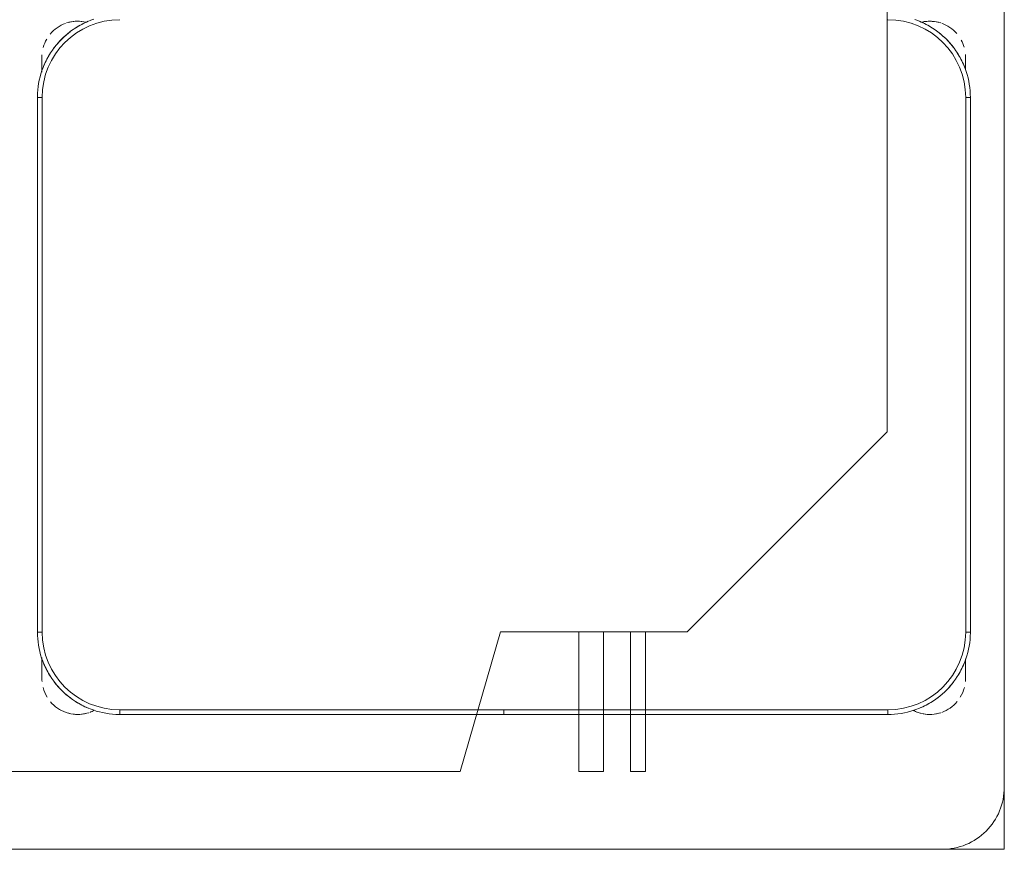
# Model space of a CAD drawing. Header units: metres. Extents: x 3 to 42.2, y -72.9 to -48.7.
# Tile 57 of 189: x 37.361 to 37.995, y -60.118 to -59.584. Entities that reach past the tile are written whole.
import ezdxf

# ---------------------------------------------------------------- set-up
doc = ezdxf.new("R2010")
doc.units = ezdxf.units.M
doc.layers.add('I-FURN', color=7, linetype='Continuous', lineweight=18)
doc.layers.add('M-EQPM', color=7, linetype='Continuous', lineweight=18)

# ---------------------------------------------------------------- blocks, each defined once
blk = doc.blocks.new('ConjuntoParaAlunoTamanho6 - CJA06_ConjuntoParaAlunoTamanho6-V37-1PAV')
at = {"layer": 'I-FURN', "color": 253, "true_color": 0xaaaaaa}
for p, q in [((-0.29713, 0.03797), (-0.29713, 0.02828)), ((-0.29713, 0.02878), (-0.29713, 0.03797)), ((0.29687, 0.03797), (0.29687, 0.02961)), ((0.29687, 0.03299), (0.29687, 0.03797)), ((-0.3, 0.01197), (-0.3, -0.33203)), ((-0.3, 0.01197), (-0.297, 0.01197)), ((-0.3, 0.01197), (-0.3, -0.33203)), ((0.3, 0.01197), (0.297, 0.01197)), ((0.3, -0.33203), (0.3, 0.01197)), ((0.3, -0.33203), (0.3, 0.01197)), ((-0.3, -0.33203), (-0.297, -0.33203)), ((0.3, -0.33203), (0.297, -0.33203)), ((-0.29713, -0.34835), (-0.29713, -0.35394)), ((-0.29713, -0.34868), (-0.29713, -0.36203)), ((0.29687, -0.35394), (0.29687, -0.3492)), ((0.29687, -0.36203), (0.29687, -0.34961)), ((-0.29713, -0.35705), (-0.29713, -0.36203)), ((0.29687, -0.36203), (0.29687, -0.35705)), ((-0.247, -0.38503), (-0.247, -0.38203)), ((-0.247, -0.38503), (-0.00005, -0.38503)), ((-0.247, -0.38503), (-0.00005, -0.38503)), ((-0.00005, -0.38203), (-0.00005, -0.38503)), ((0.00005, -0.38503), (0.00005, -0.38203)), ((0.00005, -0.38503), (0.247, -0.38503)), ((0.00005, -0.38503), (0.247, -0.38503)), ((0.247, -0.38503), (0.247, -0.38203))]:
    blk.add_line(p, q, dxfattribs=at)
at = {"layer": 'I-FURN', "color": 253, "true_color": 0xaaaaaa, "flags": 128}
for points in [[(-0.26367, 0.06228), (-0.26567, 0.06157), (-0.26764, 0.06078), (-0.26957, 0.05992), (-0.27147, 0.05898), (-0.27333, 0.05796), (-0.27515, 0.05687), (-0.27693, 0.05571), (-0.27865, 0.05448), (-0.28033, 0.05318), (-0.28195, 0.05181), (-0.28351, 0.05038), (-0.28502, 0.04889), (-0.28647, 0.04734), (-0.28785, 0.04574), (-0.28917, 0.04407), (-0.29042, 0.04236), (-0.2916, 0.0406), (-0.29271, 0.0388), (-0.29374, 0.03695), (-0.29471, 0.03506), (-0.29559, 0.03313), (-0.2964, 0.03117), (-0.29713, 0.02918), (-0.29777, 0.02716), (-0.29834, 0.02512), (-0.29883, 0.02306), (-0.29923, 0.02097), (-0.29955, 0.01888), (-0.29978, 0.01677), (-0.29993, 0.01466), (-0.3, 0.01254), (-0.3, 0.01197)], [(0.3, 0.01197), (0.29996, 0.01409), (0.29983, 0.0162), (0.29962, 0.01831), (0.29932, 0.02041), (0.29894, 0.0225), (0.29848, 0.02456), (0.29794, 0.02661), (0.29731, 0.02864), (0.2966, 0.03064), (0.29582, 0.03261), (0.29495, 0.03454), (0.29401, 0.03644), (0.29299, 0.0383), (0.2919, 0.04012), (0.29074, 0.04189), (0.28951, 0.04362), (0.28821, 0.04529), (0.28685, 0.04691), (0.28542, 0.04848), (0.28393, 0.04999), (0.28238, 0.05143), (0.28077, 0.05282), (0.27911, 0.05413), (0.2774, 0.05538), (0.27564, 0.05656), (0.27383, 0.05767), (0.27198, 0.05871), (0.27009, 0.05967), (0.26816, 0.06056), (0.2662, 0.06136), (0.26421, 0.06209)], [(-0.29713, 0.03797), (-0.29713, 0.03796), (-0.29713, 0.03792), (-0.29713, 0.03785), (-0.29713, 0.03775), (-0.29713, 0.03763), (-0.29713, 0.03748), (-0.29713, 0.03731), (-0.29713, 0.03711), (-0.29713, 0.03688), (-0.29713, 0.03663), (-0.29713, 0.03635), (-0.29713, 0.03605), (-0.29713, 0.03572), (-0.29713, 0.03537), (-0.29713, 0.035), (-0.29713, 0.03461), (-0.29713, 0.03419), (-0.29713, 0.03375), (-0.29713, 0.03329), (-0.29713, 0.03282), (-0.29713, 0.03232), (-0.29713, 0.0318), (-0.29713, 0.03127), (-0.29713, 0.03072), (-0.29713, 0.03016), (-0.29713, 0.02958), (-0.29713, 0.02898)], [(0.29687, 0.03), (0.29687, 0.03057), (0.29687, 0.03112), (0.29687, 0.03166), (0.29687, 0.03218), (0.29687, 0.03268), (0.29687, 0.03317), (0.29687, 0.03363), (0.29687, 0.03407), (0.29687, 0.0345), (0.29687, 0.0349), (0.29687, 0.03528), (0.29687, 0.03563), (0.29687, 0.03596), (0.29687, 0.03627), (0.29687, 0.03656), (0.29687, 0.03682), (0.29687, 0.03705), (0.29687, 0.03726), (0.29687, 0.03744), (0.29687, 0.0376), (0.29687, 0.03772), (0.29687, 0.03783), (0.29687, 0.0379), (0.29687, 0.03795), (0.29687, 0.03797)], [(-0.297, 0.01197), (-0.297, -0.07403), (-0.297, -0.16003), (-0.297, -0.24603), (-0.297, -0.33203)], [(-0.297, -0.33203), (-0.297, -0.24603), (-0.297, -0.16003), (-0.297, -0.07403), (-0.297, 0.01197)], [(0.297, -0.33203), (0.297, -0.24603), (0.297, -0.16003), (0.297, -0.07403), (0.297, 0.01197)], [(0.297, 0.01197), (0.297, -0.07403), (0.297, -0.16003), (0.297, -0.24603), (0.297, -0.33203)], [(-0.3, -0.33203), (-0.29996, -0.33415), (-0.29983, -0.33627), (-0.29962, -0.33838), (-0.29932, -0.34048), (-0.29894, -0.34256), (-0.29848, -0.34463), (-0.29794, -0.34668), (-0.29731, -0.34871), (-0.2966, -0.3507), (-0.29582, -0.35267), (-0.29495, -0.35461), (-0.29401, -0.35651), (-0.29299, -0.35837), (-0.2919, -0.36019), (-0.29074, -0.36196), (-0.28951, -0.36368), (-0.28821, -0.36536), (-0.28685, -0.36698), (-0.28542, -0.36855), (-0.28393, -0.37005), (-0.28238, -0.3715), (-0.28077, -0.37288), (-0.27911, -0.3742), (-0.2774, -0.37545), (-0.27564, -0.37663), (-0.27383, -0.37774), (-0.27198, -0.37878), (-0.27009, -0.37974), (-0.26816, -0.38062), (-0.2662, -0.38143), (-0.26421, -0.38216), (-0.2622, -0.38281), (-0.26015, -0.38338), (-0.25809, -0.38386), (-0.25601, -0.38426), (-0.25391, -0.38458), (-0.25181, -0.38482), (-0.24969, -0.38497), (-0.24757, -0.38503), (-0.247, -0.38503)], [(0.247, -0.38503), (0.24912, -0.38499), (0.25124, -0.38486), (0.25334, -0.38465), (0.25544, -0.38436), (0.25753, -0.38398), (0.2596, -0.38351), (0.26165, -0.38297), (0.26367, -0.38234), (0.26567, -0.38164), (0.26764, -0.38085), (0.26957, -0.37999), (0.27147, -0.37904), (0.27333, -0.37803), (0.27515, -0.37694), (0.27693, -0.37578), (0.27865, -0.37454), (0.28033, -0.37324), (0.28195, -0.37188), (0.28351, -0.37045), (0.28502, -0.36896), (0.28647, -0.36741), (0.28785, -0.3658), (0.28917, -0.36414), (0.29042, -0.36243), (0.2916, -0.36067), (0.29271, -0.35886), (0.29374, -0.35701), (0.29471, -0.35512), (0.29559, -0.3532), (0.2964, -0.35124), (0.29713, -0.34925), (0.29777, -0.34723), (0.29834, -0.34519), (0.29883, -0.34312), (0.29923, -0.34104), (0.29955, -0.33895), (0.29978, -0.33684), (0.29993, -0.33472), (0.3, -0.33261), (0.3, -0.33203)], [(-0.29713, -0.34907), (-0.29713, -0.34973), (-0.29713, -0.35038), (-0.29713, -0.35102), (-0.29713, -0.35165), (-0.29713, -0.35227), (-0.29713, -0.35288), (-0.29713, -0.35348), (-0.29713, -0.35406), (-0.29713, -0.35463), (-0.29713, -0.35518), (-0.29713, -0.35572), (-0.29713, -0.35624), (-0.29713, -0.35674), (-0.29713, -0.35722), (-0.29713, -0.35769), (-0.29713, -0.35813), (-0.29713, -0.35855), (-0.29713, -0.35895), (-0.29713, -0.35933), (-0.29713, -0.35969), (-0.29713, -0.36002), (-0.29713, -0.36033), (-0.29713, -0.36061), (-0.29713, -0.36087), (-0.29713, -0.36111), (-0.29713, -0.36131), (-0.29713, -0.3615), (-0.29713, -0.36165), (-0.29713, -0.36178), (-0.29713, -0.36188), (-0.29713, -0.36196), (-0.29713, -0.36201), (-0.29713, -0.36203)], [(0.29687, -0.36203), (0.29687, -0.36201), (0.29687, -0.36197), (0.29687, -0.36191), (0.29687, -0.36181), (0.29687, -0.36169), (0.29687, -0.36154), (0.29687, -0.36137), (0.29687, -0.36117), (0.29687, -0.36094), (0.29687, -0.36069), (0.29687, -0.36041), (0.29687, -0.36011), (0.29687, -0.35978), (0.29687, -0.35943), (0.29687, -0.35906), (0.29687, -0.35866), (0.29687, -0.35825), (0.29687, -0.35781), (0.29687, -0.35735), (0.29687, -0.35687), (0.29687, -0.35638), (0.29687, -0.35586), (0.29687, -0.35533), (0.29687, -0.35478), (0.29687, -0.35421), (0.29687, -0.35363), (0.29687, -0.35304), (0.29687, -0.35244), (0.29687, -0.35182), (0.29687, -0.35119), (0.29687, -0.35055), (0.29687, -0.3499)], [(-0.247, -0.38203), (-0.1235, -0.38203), (0, -0.38203), (0.1235, -0.38203), (0.247, -0.38203)], [(-0.00005, -0.38203), (-0.06179, -0.38203), (-0.12353, -0.38203), (-0.18526, -0.38203), (-0.247, -0.38203)], [(0.247, -0.38203), (0.18526, -0.38203), (0.12352, -0.38203), (0.06179, -0.38203), (0.00005, -0.38203)]]:
    blk.add_lwpolyline(points, dxfattribs=at)
at = {"layer": 'I-FURN', "color": 253, "true_color": 0xaaaaaa}
for centre, radius, start, end in [((-0.247, 0.01197), 0.05, 90, 180), ((-0.247, 0.01197), 0.05, 90, 180), ((-0.27413, 0.03797), 0.023, 109.92744, 140.02309), ((-0.27413, 0.03797), 0.023, 76.78758, 108), ((-0.27413, 0.03797), 0.023, 76.40434, 104.46692), ((-0.247, 0.01197), 0.053, 112.5, 122.69993), ((0.247, 0.01197), 0.05, 360, 90), ((0.247, 0.01197), 0.05, 0, 90), ((0.247, 0.01197), 0.053, 57.30007, 67.5), ((0.247, 0.01197), 0.053, 57.30007, 67.5), ((0.27387, 0.03797), 0.023, 75.53308, 103.10319), ((0.27387, 0.03797), 0.023, 72, 102.57928), ((0.27387, 0.03797), 0.023, 41.01944, 70.30683), ((-0.247, 0.01197), 0.053, 127.1607, 142.94646), ((0.247, 0.01197), 0.053, 37.1607, 53.14964), ((0.247, 0.01197), 0.053, 37.1607, 53.14964), ((-0.27413, 0.03797), 0.023, 149.97621, 164.34498), ((0.27387, 0.03797), 0.023, 15.73053, 28.0506), ((-0.27413, 0.03797), 0.023, 176.5669, 180), ((-0.247, 0.01197), 0.053, 147.30007, 157.5), ((0.247, 0.01197), 0.053, 22.5, 32.69993), ((0.247, 0.01197), 0.053, 22.5, 32.69993), ((0.27387, 0.03797), 0.023, 360, 4.00915), ((-0.247, -0.33203), 0.05, 180, 270), ((-0.247, -0.33203), 0.05, 180, 270), ((0.247, -0.33203), 0.05, 270, 360), ((0.247, -0.33203), 0.05, 270, 0), ((-0.247, -0.33203), 0.053, 202.5, 212.69993), ((0.247, -0.33203), 0.053, 327.30007, 337.5), ((0.247, -0.33203), 0.053, 327.30007, 337.5), ((-0.27413, -0.36203), 0.023, 180, 184.41224), ((-0.247, -0.33203), 0.053, 217.1607, 233.14964), ((0.247, -0.33203), 0.053, 307.1607, 323.14964), ((0.247, -0.33203), 0.053, 307.1607, 323.14964), ((0.27387, -0.36203), 0.023, 355.58784, 360), ((-0.27413, -0.36203), 0.023, 194.46313, 211.29748), ((0.27387, -0.36203), 0.023, 328.70279, 345.53679), ((-0.27413, -0.36203), 0.023, 220.15845, 250.98921), ((-0.247, -0.33203), 0.053, 237.30007, 247.5), ((0.247, -0.33203), 0.053, 292.5, 302.69993), ((0.247, -0.33203), 0.053, 292.5, 302.69993), ((0.27387, -0.36203), 0.023, 289.64716, 320.10645), ((-0.27413, -0.36203), 0.023, 241.29896, 288), ((-0.27413, -0.36203), 0.023, 255.53308, 284.46692), ((-0.27413, -0.36203), 0.023, 289.64716, 297.85925), ((0.27387, -0.36203), 0.023, 242.37001, 250.98921), ((0.27387, -0.36203), 0.023, 243.53772, 288), ((0.27387, -0.36203), 0.023, 255.53308, 284.46692)]:
    blk.add_arc(centre, radius, start, end, dxfattribs=at)
blk = doc.blocks.new('4 GRE - ESCOLA DE CINEMA E AUDIOVISUAL CINE REX R07_rvt-1-1PAV')
at = {"layer": 'I-FURN', "color": 253, "lineweight": 18, "true_color": 0xaaaaaa}
blk.add_blockref('ConjuntoParaAlunoTamanho6 - CJA06_ConjuntoParaAlunoTamanho6-V37-1PAV', (37.67274, -59.6463), dxfattribs=at)
blk = doc.blocks.new('V8 K7 4V 9_0-14_0kW - MIH112Q4HN18-939147-1PAV')
at = {"layer": 'M-EQPM', "color": 1, "true_color": 0xff0000}
for p, q in [((0.435, 0.475), (-0.435, 0.475)), ((0.475, 0.475), (0.435, 0.475)), ((0.475, 0.435), (0.475, 0.475)), ((0.475, -0.435), (0.475, 0.435)), ((0.20642, 0.39958), (-0.20642, 0.39958)), ((-0.20642, 0.39958), (0.20642, 0.39958)), ((0.335, 0.271), (0.20642, 0.39958)), ((0.20642, 0.39958), (0.335, 0.271)), ((0.335, 0.151), (0.335, 0.271)), ((0.335, 0.271), (0.335, 0.151)), ((0.425, 0.24417), (0.335, 0.24417)), ((0.425, 0.23464), (0.425, 0.24417)), ((0.335, 0.23464), (0.425, 0.23464)), ((0.425, 0.21716), (0.335, 0.21716)), ((0.425, 0.20126), (0.425, 0.21716)), ((0.335, 0.20126), (0.425, 0.20126)), ((0.425, 0.125), (0.335, 0.151)), ((0.335, 0.151), (0.425, 0.125)), ((0.425, -0.165), (0.425, 0.125)), ((0.425, 0.125), (0.425, -0.165))]:
    blk.add_line(p, q, dxfattribs=at)
blk.add_arc((0.435, 0.435), 0.04, 360, 90, dxfattribs=at)

msp = doc.modelspace()

# ---------------------------------------------------------------- block references
at = {"lineweight": 5}
msp.add_blockref('4 GRE - ESCOLA DE CINEMA E AUDIOVISUAL CINE REX R07_rvt-1-1PAV', (0, 0), dxfattribs=at)
at = {"layer": 'M-EQPM', "color": 1, "true_color": 0xff0000, "rotation": 269.9999999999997}
msp.add_blockref('V8 K7 4V 9_0-14_0kW - MIH112Q4HN18-939147-1PAV', (37.51956, -59.6431), dxfattribs=at)

doc.saveas('drawing.dxf')
